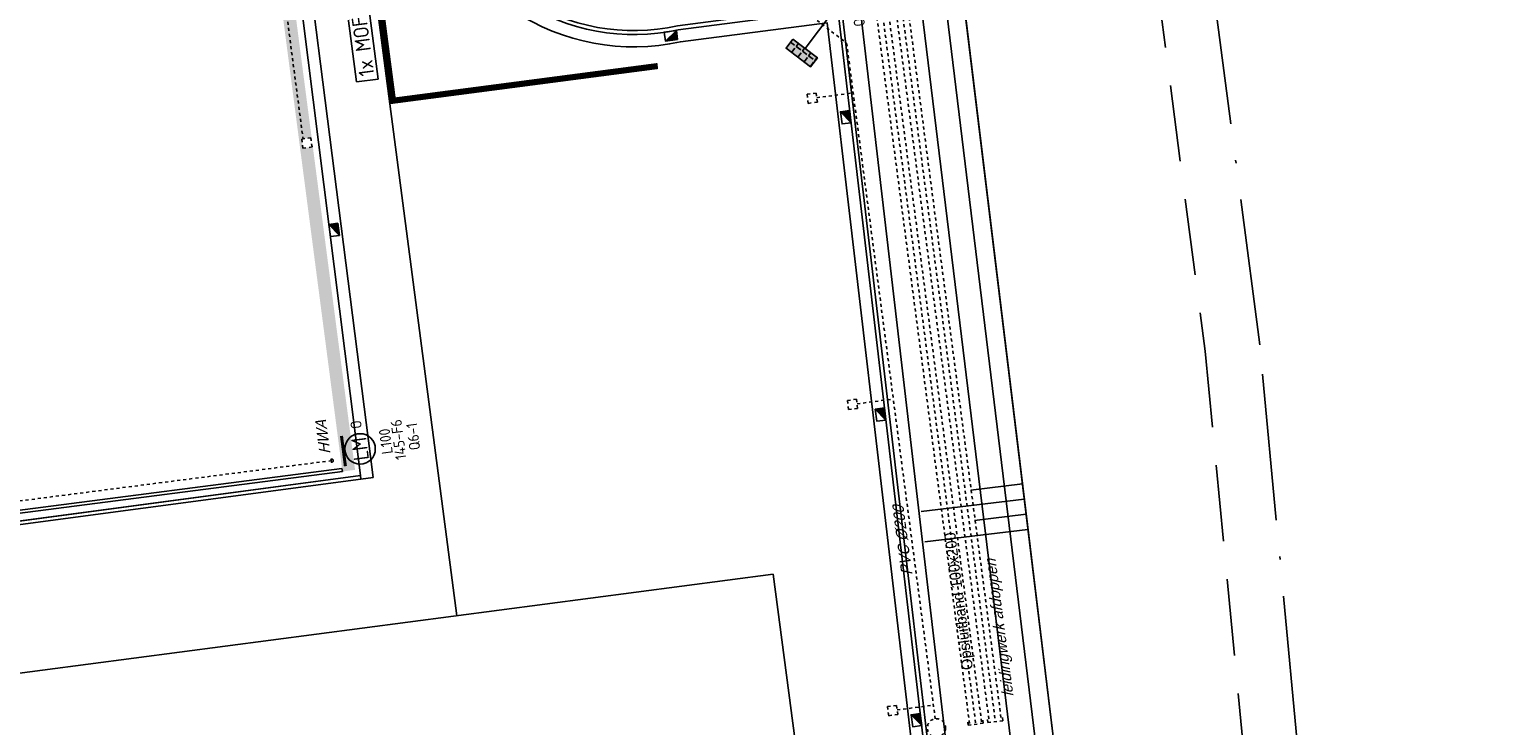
# Model space of a CAD drawing. Header units: metres. Extents: x 118052 to 118564, y 454784 to 455719.
# Tile 66 of 160: x 118256 to 118304, y 455224 to 455247. Entities that reach past the tile are written whole.
import ezdxf
from ezdxf.enums import TextEntityAlignment as Align

# ---------------------------------------------------------------- set-up
doc = ezdxf.new("R2010")
doc.units = ezdxf.units.M
doc.header["$LTSCALE"] = 0.5
for name, pattern in [('ACAD_ISO10W100', [18, 12, -3, 0, -3]), ('DASHED', [19.049999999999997, 12.7, -6.35]), ('DASHED2', [0.375, 0.25, -0.125]), ('Tauw_HIDDEN2', [5.6, 4, -1.6]), ('Tauw_L_Center2', [6.4990000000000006, 4, -0.833, 0.833, -0.833])]:
    doc.linetypes.add(name, pattern=pattern)
for name, color, linetype in [('_gebouwen', 7, 'Continuous'), ('_lijngoot', 7, 'Continuous'), ('_molgoot', 7, 'Continuous'), ('_straatkolk', 7, 'Continuous'), ('_tb13', 7, 'Continuous'), ('BHV plan', 7, 'Continuous'), ('BL00_WERKGRENS', 5, 'DASHED2'), ('EL6312--', 6, 'Continuous'), ('EL_N_A_EB00----REVISIE~-_-----', 1, 'Continuous'), ('Grens', 1, 'ACAD_ISO10W100'), ('KABELLOOP', 6, 'Continuous'), ('Koningsstal VIEUWPORT', 254, 'Continuous'), ('MOF', 6, 'Continuous'), ('OL24_TALUD', 252, 'Continuous'), ('ZU_B_-_AL999---LR_pvc125_sdr00__18_^200~-_-----', 1, 'Continuous'), ('ZU_B_-_EL995---LR_pvc125_vbr11~H_-----', 1, 'Tauw_L_Center2'), ('ZU_B_-_EL999---LL_pvc400_zbr00~H_-----', 1, 'Tauw_L_Center2'), ('ZU_B_-_EL999---LL_pvc400_zbr00~W_-----', 8, 'Tauw_HIDDEN2'), ('ZU_B_-_EL999---LR_pvc125_sdr00~H_-----', 1, 'Tauw_L_Center2'), ('ZU_N_-_AL999---LR_pvc200_sdr34__18_^200~-_-----', 7, 'Continuous'), ('ZU_N_-_AV00----_Opsluitband_100x200__18_^200~-_-----', 253, 'Continuous'), ('ZU_N_-_EL999---LK_pvc125_sdr34~H_-----', 2, 'Tauw_L_Center2'), ('ZU_N_-_EL999---LL_pvc400_zbr00~H_-----', 2, 'Tauw_L_Center2'), ('ZU_N_-_EL999---LR_pvc200_sdr34~H_-----', 2, 'Tauw_L_Center2'), ('ZU_N_-_EL999---LU_pvc125_sdr34~H_-----', 2, 'Tauw_L_Center2'), ('ZU_N_-_EL999---SYM_HWAINSPECTIEPUT~-_002--', 2, 'Tauw_L_Center2'), ('ZU_N_-_EL999---SYM_STRAATKOLK~-_----c', 7, 'Tauw_L_Center2'), ('ZU_N_-_TB00----tekst__18_^200~-_-----', 7, 'Continuous'), ('ZU_N_A_HV02----molgoot ov betonstraatsteen~v_-----', 253, 'Continuous'), ('ZU_N_D_EVRH----ECODRAIN~-_-----', 253, 'Continuous'), ('ZU_N_L_AV00----_Opsluitband_100x200__18_^200~-_-----', 253, 'Continuous')]:
    doc.layers.add(name, color=color, linetype=linetype)
doc.layers.add('_hekwerk', color=7, linetype='Continuous', lineweight=50)
doc.styles.add('BURO-018', font='Isocp.shx', dxfattribs={"height": 360})
doc.styles.add('BURO-025', font='Isocp.shx', dxfattribs={"height": 500})
doc.styles.add('TAUW-ISOCP', font='tcb_isocp.shx')

# ---------------------------------------------------------------- blocks, each defined once
blk = doc.blocks.new('*U9')
at = {"layer": '_straatkolk'}
blk.add_hatch(color=256, dxfattribs=at).paths.add_polyline_path([(0.1997073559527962, -0.1502915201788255), (0.1997073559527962, 0.1497084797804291), (-0.2002926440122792, -0.1502915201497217)])
blk.add_lwpolyline([(0.1997073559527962, -0.1502915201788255), (0.1997073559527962, 0.1497084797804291), (-0.2002926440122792, 0.1497084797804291), (-0.2002926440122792, -0.1502915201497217)], close=True, dxfattribs=at)
blk.add_lwpolyline([(-0.2002926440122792, -0.1502915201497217), (0.1997073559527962, 0.1497084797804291)], dxfattribs=at)
blk = doc.blocks.new('talud2')
at = {"layer": 'OL24_TALUD'}
for points in [[(-0.0002099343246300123, -0.0002107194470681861), (-0.0002099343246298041, 3.399789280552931)], [(0.4997900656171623, -0.0002107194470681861), (0.4997900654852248, 1.699789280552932)]]:
    blk.add_lwpolyline(points, dxfattribs=at)
blk = doc.blocks.new('E00525')
at = {"linetype": 'ByBlock'}
h = blk.add_hatch(dxfattribs=at)
h.set_pattern_fill('ANGLE', color=0, scale=0.18438609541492, style=0)
h.set_pattern_definition([(360, (-37.67331033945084, -34.01927211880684), (5.551115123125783e-17, 1.287936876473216), [0.9366813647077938, -0.3512555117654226]), (90, (-37.67331033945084, -34.01927211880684), (-1.287936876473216, 1.387778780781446e-16), [0.9366813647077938, -0.3512555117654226])])
edge = h.paths.add_edge_path()
edge.add_line((-2.522521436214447, 2.863310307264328), (2.522521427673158, 2.863310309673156))
edge.add_line((2.522521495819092, 2.863310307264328), (2.522521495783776, 1.000000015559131))
edge.add_line((2.522521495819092, 1.000000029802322), (-2.522521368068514, 1.000000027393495))
edge.add_line((-2.522521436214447, 1), (-2.522521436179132, 2.863310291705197))
h = blk.add_hatch(color=0, dxfattribs=at)
edge = h.paths.add_edge_path()
edge.add_line((-2.522521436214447, 2.863310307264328), (2.522521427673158, 2.863310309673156))
edge.add_line((2.522521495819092, 2.863310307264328), (2.522521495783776, 1.000000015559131))
edge.add_line((2.522521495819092, 1.000000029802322), (-2.522521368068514, 1.000000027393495))
edge.add_line((-2.522521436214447, 1), (-2.522521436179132, 2.863310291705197))
at = {"color": 0, "linetype": 'ByBlock'}
for p, q in [((-1.767766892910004, 14.38605433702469), (1.767767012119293, 10.85052046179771)), ((1.767766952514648, 14.38605433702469), (-1.767766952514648, 10.85052043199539)), ((5.960464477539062e-08, 10.0973382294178), (1.192092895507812e-07, 2.863310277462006))]:
    blk.add_line(p, q, dxfattribs=at)
blk.add_lwpolyline([(-2.522521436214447, 2.863310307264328), (2.522521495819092, 2.863310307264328), (2.522521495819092, 1.000000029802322), (-2.522521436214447, 1)], close=True, dxfattribs=at)
blk.add_circle((0, 12.61828738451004), 2.500000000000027, dxfattribs=at)
at = {"color": 0, "linetype": 'ByBlock', "style": 'BURO-018'}
for tag, p in [('E_GKAST', (5.960464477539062e-08, 20.61828738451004)), ('E_GROEP', (5.960464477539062e-08, 17.61828738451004)), ('E_SGROEP', (4.500000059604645, 17.61828738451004)), ('E_ARMCODE', (0, 12.61828738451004)), ('E_SLET', (4.500000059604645, 11.61828738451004))]:
    blk.add_attdef(tag, text='', height=1.8, dxfattribs=at).set_placement(p, align=Align.MIDDLE)
blk = doc.blocks.new('E00172')
at = {"color": 0, "linetype": 'Continuous', "const_width": 0.5}
blk.add_lwpolyline([(-2.499999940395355, 0.75), (2.5, 0.75)], dxfattribs=at)
at = {"color": 0, "linetype": 'Continuous'}
blk.add_circle((0, 3.500000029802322), 2.5, dxfattribs=at)
at = {"color": 0, "linetype": 'Continuous', "style": 'BURO-018'}
for tag, p in [('E_GKAST', (5.960464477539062e-08, 11.5)), ('E_GROEP', (5.960464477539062e-08, 8.500000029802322)), ('E_SGROEP', (4.500000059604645, 8.500000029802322)), ('E_ARMCODE', (0, 3.500000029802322)), ('E_SLET', (4.500000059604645, 2.500000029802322))]:
    blk.add_attdef(tag, text='', height=1.8, dxfattribs=at).set_placement(p, align=Align.MIDDLE)
blk = doc.blocks.new('A$C051E189E')
at = {"layer": 'EL6312--'}
ref = blk.add_blockref('E00172', (34382.33097428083, -73699.44101041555), dxfattribs=dict(at, xscale=200, yscale=200, zscale=200, rotation=179.9226929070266))
ref.add_attrib('E_ARMCODE', 'LM', dxfattribs={"layer": '0', "color": 2, "linetype": 'Continuous', "height": 500, "style": 'BURO-025'}).set_placement((34381.38649016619, -74399.44037911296), align=Align.MIDDLE)
ref.add_attrib('E_SLET', 'O', dxfattribs={"layer": '0', "color": 1, "linetype": 'Continuous', "height": 360, "style": 'BURO-018'}).set_placement((35189.02384477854, -74371.69783079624), align=Align.MIDDLE)
ref.add_attrib('E_GROEP', '145-F6', dxfattribs={"layer": '0', "color": 1, "linetype": 'Continuous', "height": 360, "style": 'BURO-018'}).set_placement((34520.51001954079, -75687.69304037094), align=Align.MIDDLE)
ref.add_attrib('E_GKAST', 'L100', dxfattribs={"layer": '0', "color": 1, "linetype": 'Continuous', "height": 360, "style": 'BURO-018'}).set_placement((34517.19272750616, -75267.17961332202), align=Align.MIDDLE)
ref.add_attrib('E_SGROEP', 'Q6-1', dxfattribs={"layer": '0', "color": 1, "linetype": 'Continuous', "height": 360, "style": 'BURO-018'}).set_placement((34556.13240498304, -76179.25717005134), align=Align.MIDDLE)
ref = blk.add_blockref('E00525', (45097.9494587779, -90182.66075438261), dxfattribs=dict(at, xscale=199.9999999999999, yscale=199.9999999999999, zscale=199.9999999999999, rotation=225.4995844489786))
ref.add_attrib('E_SGROEP', 'Q6-2', dxfattribs={"layer": '0', "color": 1, "linetype": 'ByBlock', "height": 360, "style": 'BURO-018'}).set_placement((48351.51584380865, -92511.98619002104), align=Align.MIDDLE)
ref.add_attrib('E_GKAST', 'L100', dxfattribs={"layer": '0', "color": 1, "linetype": 'ByBlock', "height": 360, "style": 'BURO-018'}).set_placement((48269.63669312, -91628.41153526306), align=Align.MIDDLE)
ref.add_attrib('E_GROEP', '145-F6', dxfattribs={"layer": '0', "color": 1, "linetype": 'ByBlock', "height": 360, "style": 'BURO-018'}).set_placement((48278.28022277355, -92054.51844796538), align=Align.MIDDLE)
ref.add_attrib('E_SLET', 'O', dxfattribs={"layer": '0', "color": 1, "linetype": 'ByBlock', "height": 360, "style": 'BURO-018'}).set_placement((46124.46438348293, -92453.26666495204), align=Align.MIDDLE)
blk = doc.blocks.new('A$C6DFC50BF')
at = {"layer": 'KABELLOOP', "linetype": 'DASHED', "const_width": 200}
blk.add_lwpolyline([(63373.46252650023, -71239.90334999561), (63373.46252655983, -76955.97955158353), (45564.02995032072, -76955.97955158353), (45564.02995043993, -85715.52915686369)], dxfattribs=at)
at = {"layer": 'MOF'}
blk.add_lwpolyline([(46330.56163048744, -75849.21808642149), (48690.84284448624, -75849.21808645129), (48690.84284448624, -76562.9091655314), (46330.56163048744, -76562.9091655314)], close=True, dxfattribs=at)
at = {"layer": 'MOF', "color": 2, "style": 'BURO-025'}
blk.add_text('1x MOF', height=500, rotation=359.9837082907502, dxfattribs=at).set_placement((46476.04268610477, -76458.87362989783))
blk = doc.blocks.new('Leidingen')
at = {"layer": 'ZU_N_A_HV02----molgoot ov betonstraatsteen~v_-----'}
h = blk.add_hatch(dxfattribs=at)
h.set_pattern_fill('BRICK', color=256, scale=33.07086, angle=-97.41631319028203)
h.set_pattern_definition([(359.9999999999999, (-240156.4942222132, 6213.1519820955), (8.526512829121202e-14, 209.9999609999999), []), (90, (-240156.4942222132, 6213.1519820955), (-419.9999219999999, 1.989519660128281e-13), [209.999961, -209.999961]), (90, (-239946.4942611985, 6213.151982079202), (-419.9999219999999, 1.989519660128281e-13), [-209.999961, 209.999961])])
h.paths.add_polyline_path([(-196401.0783091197, -13991.20134521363), (-196101.0783315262, -13991.31729086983), (-196101.2012752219, -14309.4239516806), (-192035.3375017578, -14310.9953506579), (-192035.3375017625, -13890.99531933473), (-228507.8517233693, -13876.89920771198), (-228508.1400446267, -14296.89912755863), (-217823.111679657, -14301.02874013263), (-217822.9854986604, -13974.54571355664), (-217522.9855209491, -13974.66165928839), (-217523.1117019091, -14301.14468592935), (-196401.2012530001, -14309.30800600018)])
at = {"layer": 'ZU_B_-_EL995---LR_pvc125_vbr11~H_-----'}
blk.add_lwpolyline([(-207549.2113999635, -12384.85215291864), (-207549.2113999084, -13725.8375564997, -0.1972934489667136), (-207567.8197078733, -13771.16086838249), (-207790.6480033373, -13996.78355788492, -0.2005322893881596), (-207836.53969538, -14015.96024602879), (-217523.001482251, -14015.96024598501)], format="xyb", dxfattribs=at)
at = {"layer": 'ZU_B_-_EL999---LL_pvc400_zbr00~H_-----'}
blk.add_lwpolyline([(-239377.8616078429, -33400.97164238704), (-192073.9847091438, -33396.48009726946), (-189200.6647220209, -33396.20727297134)], dxfattribs=at)
blk.add_lwpolyline([(-185482.971952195, -34045.83821371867), (-239377.86160797, -34050.79790992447, -0.1989116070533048)], format="xyb", dxfattribs=at)
at = {"layer": 'ZU_B_-_EL999---LL_pvc400_zbr00~W_-----'}
for points in [[(-239377.861607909, -33200.97164153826), (-192074.0036992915, -33196.48009818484)], [(-239377.8616080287, -33600.97164332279), (-192073.9657189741, -33596.48009635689)]]:
    blk.add_lwpolyline(points, dxfattribs=at)
for points in [[(-185482.9719522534, -33845.83821281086), (-239377.8616079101, -33850.79790903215, -0.1989116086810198)], [(-185482.9719522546, -34245.83821455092), (-239377.8616079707, -34250.79791082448, -0.1989116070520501)]]:
    blk.add_lwpolyline(points, format="xyb", dxfattribs=at)
at = {"layer": 'ZU_B_-_EL999---LR_pvc125_sdr00~H_-----'}
blk.add_circle((-228107.7718548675, -13577.14382202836), 49.99999999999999, dxfattribs=at)
at = {"layer": 'ZU_N_-_EL999---LK_pvc125_sdr34~H_-----'}
for points in [[(-238627.8616062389, -30904.96366873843), (-238627.861606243, -32105.53791420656)], [(-228500.5512030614, -30904.96366875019), (-228500.5512033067, -32105.53791623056)], [(-218373.2408000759, -30901.40324118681), (-218373.2408001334, -32105.53791816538)]]:
    blk.add_lwpolyline(points, dxfattribs=at)
at = {"layer": 'ZU_N_-_EL999---LL_pvc400_zbr00~H_-----', "ltscale": 0.005}
for p, q in [((-239327.9076219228, -33150.95784196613), (-239427.9076203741, -33150.97624707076)), ((-239427.9076203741, -33150.97624707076), (-239427.8155950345, -33650.97624032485)), ((-239427.8155950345, -33650.97624032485), (-239327.8155968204, -33650.95783530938)), ((-239327.9076221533, -33800.78410949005), (-239427.9076205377, -33800.80251454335)), ((-239427.9076205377, -33800.80251454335), (-239427.8155951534, -34300.80250774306)), ((-239427.8155951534, -34300.80250774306), (-239327.8155968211, -34300.78410274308))]:
    blk.add_line(p, q, dxfattribs=at)
at = {"layer": 'ZU_N_-_EL999---LR_pvc200_sdr34~H_-----'}
blk.add_lwpolyline([(-214726.2732142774, -25512.37692780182), (-214726.2732154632, -30105.53791830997), (-216726.2732157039, -32105.53791889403), (-239077.8616108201, -32105.53791412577)], dxfattribs=at)
at = {"layer": 'ZU_N_-_EL999---LU_pvc125_sdr34~H_-----'}
blk.add_lwpolyline([(-228107.7718548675, -13577.14382202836), (-228080.5361562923, 1205.215928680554)], dxfattribs=at)
at = {"layer": 'ZU_N_-_EL999---SYM_HWAINSPECTIEPUT~-_002--', "lineweight": -3}
blk.add_circle((-239377.8616077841, -32105.58017797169), 299.9999999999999, dxfattribs=at)
at = {"layer": 'ZU_N_-_EL999---SYM_STRAATKOLK~-_----c', "lineweight": -3}
for points in [[(-217822.9854986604, -13974.54571355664), (-217522.9855209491, -13974.66165928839), (-217523.101466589, -14274.66163692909), (-217823.1014443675, -14274.54569130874)], [(-238777.8616062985, -30904.96366874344), (-238477.8616061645, -30904.96366873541), (-238477.8616061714, -30604.96366870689), (-238777.8616063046, -30604.96366859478)], [(-228650.5512031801, -30904.9636687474), (-228350.5512031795, -30904.96366878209), (-228350.5512030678, -30604.96366870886), (-228650.5512033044, -30604.96366858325)], [(-218523.2408001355, -30901.4032411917), (-218223.2408001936, -30901.40324115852), (-218223.2408000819, -30601.40324108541), (-218523.2408002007, -30601.40324103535)]]:
    blk.add_lwpolyline(points, close=True, dxfattribs=at)
at = {"layer": 'ZU_N_D_EVRH----ECODRAIN~-_-----'}
for p, q in [((-228481.713140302, 756.7067740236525), (-228507.9777206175, -13876.89915894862)), ((-228407.9777280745, -13876.93780756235), (-228381.7131477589, 756.668125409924)), ((-228507.9777206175, -13876.89915894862), (-228407.9777280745, -13876.93780756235))]:
    blk.add_line(p, q, dxfattribs=at)
at = {"layer": 'ZU_N_L_AV00----_Opsluitband_100x200__18_^200~-_-----', "flags": 128}
blk.add_lwpolyline([(-241764.3811080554, -33366.93289560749, 0, 95.99999999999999, 0), (-241430.5210180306, -33366.93289557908, 0, 0, 0), (-237989.8198230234, -33366.93289555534, 0, 0, 0)], format="xyseb", dxfattribs=at)
at = {"layer": 'EL_N_A_EB00----REVISIE~-_-----'}
for name in ['A$C6DFC50BF', 'A$C051E189E']:
    blk.add_blockref(name, (-262229.9305388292, 59850.06411849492), dxfattribs=at)
at = {"layer": 'ZU_B_-_AL999---LR_pvc125_sdr00__18_^200~-_-----', "style": 'TAUW-ISOCP', "oblique": 20.00023775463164}
blk.add_text('HWA', height=359.9999999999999, rotation=0.005440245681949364, dxfattribs=at).set_placement((-227877.0459055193, -13565.85329143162))
at = {"layer": 'ZU_N_-_AL999---LR_pvc200_sdr34__18_^200~-_-----', "style": 'TAUW-ISOCP', "oblique": 20.00023775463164}
blk.add_text('PVC %%129200', height=359.9999999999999, dxfattribs=at).set_placement((-234299.3187552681, -31979.88823698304))
at = {"layer": 'ZU_N_-_AV00----_Opsluitband_100x200__18_^200~-_-----', "style": 'TAUW-ISOCP'}
blk.add_text('Opsluitband 100x200', height=359.9999999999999, dxfattribs=at).set_placement((-237629.8198230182, -33546.93289555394))
at = {"layer": 'ZU_N_-_TB00----tekst__18_^200~-_-----', "style": 'TAUW-ISOCP', "oblique": 20.00023775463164}
blk.add_text('leidingwerk afdoppen', height=359.9999999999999, dxfattribs=at).set_placement((-238678.9411836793, -34750.8747577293))

msp = doc.modelspace()

# ---------------------------------------------------------------- linework, layer by layer
at = {"layer": '_gebouwen'}
msp.add_lwpolyline([(118287.7530879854, 455223.5958372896), (118283.1218223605, 455261.6615517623), (118274.4610054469, 455310.5292926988), (118272.7343820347, 455321.2090346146), (118273.6370519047, 455320.6382391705), (118275.249785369, 455310.662944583), (118283.9133406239, 455261.7797528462), (118288.5492035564, 455223.6762517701)], dxfattribs=at)
msp.add_lwpolyline([(118256.8188697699, 455251.9512760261), (118263.902, 455252.736), (118266.473, 455232.299), (118251.916, 455230.356), (118249.17, 455250.748), (118249.53, 455250.878), (118249.017, 455254.771), (118246.679, 455273.5), (118258.365, 455275.049), (118258.589, 455273.376), (118258.396, 455273.345), (118259.072, 455268.052), (118254.729, 455267.48), (118256.4639217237, 455254.5915391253)], close=True, dxfattribs=at)
at = {"layer": '_hekwerk', "lineweight": -2}
msp.add_lwpolyline([(118288.8920056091, 455213.9469875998), (118290.185142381, 455214.1261833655), (118289.997, 455216.7370000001), (118288.305, 455230.7006666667), (118284.5041338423, 455261.8844589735), (118275.8405785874, 455310.7676507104), (118274.2278451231, 455320.7429452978)], dxfattribs=at)
at = {"layer": '_lijngoot'}
msp.add_lwpolyline([(118266.4733010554, 455232.2990401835), (118266.488876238, 455232.1800548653), (118252.2277613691, 455230.2765482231), (118252.2118851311, 455230.3954933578), (118266.473, 455232.299)], dxfattribs=at)
at = {"layer": '_molgoot'}
msp.add_lwpolyline([(118290.2578916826, 455213.6011999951), (118286.9866646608, 455213.1478913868, -0.4480398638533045), (118285.5844273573, 455214.3319940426), (118283.5530501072, 455231.6650007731), (118281.7426306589, 455247.1126545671), (118276.9416799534, 455246.4905553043, -0.4203679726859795), (118268.3866900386, 455252.1101477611), (118267.1442088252, 455262.3643722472), (118266.3231682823, 455268.4902365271), (118262.308434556, 455267.9917469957), (118263.2983468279, 455260.4293941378), (118266.8844138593, 455232.2345963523), (118266.4812943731, 455232.1818279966)], format="xyb", dxfattribs=at)
at = {"layer": '_tb13'}
for points in [[(118285.0925030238, 455223.0826557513), (118284.0794473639, 455231.7266929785), (118282.2065787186, 455247.7072031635), (118276.8505693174, 455247.0131803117, -0.4205144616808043), (118268.9104644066, 455252.1935204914), (118267.6699571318, 455262.4314540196), (118266.7787453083, 455269.0808731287), (118261.713670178, 455268.4519679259), (118262.7727352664, 455260.361327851), (118263.7724641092, 455252.7239821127)], [(118289.4243683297, 455213.8895172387), (118286.931, 455213.544, -0.4541330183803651), (118285.984, 455214.359), (118283.9503310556, 455231.7115609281), (118282.0927801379, 455247.561370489), (118276.873, 455246.885, -0.4204769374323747), (118268.782, 455252.173), (118267.541, 455262.415), (118266.667, 455268.936), (118261.8595557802, 455268.3390835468), (118262.9016356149, 455260.3782009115), (118263.902, 455252.736)]]:
    msp.add_lwpolyline(points, format="xyb", dxfattribs=at)
at = {"layer": 'BHV plan', "color": 2, "linetype": 'Continuous'}
for p, q in [((118264.6252075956, 455265.8812319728), (118269.6303073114, 455227.7086486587)), ((118279.9811070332, 455229.0658212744), (118249.1897526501, 455225.0285310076)), ((118279.9811070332, 455229.0658212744), (118282.4898394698, 455209.9323767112))]:
    msp.add_line(p, q, dxfattribs=at)
at = {"layer": 'BL00_WERKGRENS', "color": 0, "ltscale": 20}
msp.add_lwpolyline([(118272.0544538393, 455327.1407699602), (118272.6472334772, 455322.6197950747), (118280.3609534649, 455323.6293717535), (118281.6765638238, 455316.1541046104), (118282.1619001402, 455315.4713427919, 0.3265716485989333), (118281.4025272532, 455313.4766395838), (118286.0808935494, 455288.2108898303), (118288.8101482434, 455272.1396160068), (118291.5142772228, 455256.2162954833), (118294.1167979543, 455236.3675521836), (118295.374342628, 455223.3554798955)], format="xyb", dxfattribs=at)
at = {"layer": 'Grens', "color": 0, "ltscale": 0.8}
msp.add_lwpolyline([(118151.6103829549, 455337.106153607), (118154.8516452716, 455285.507846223), (118175.8426177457, 455149.9118583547), (118200.2424938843, 455148.0224577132), (118218.3161477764, 455148.6880365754), (118255.0595494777, 455153.494896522), (118260.0584249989, 455154.2094949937), (118295.0160195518, 455158.7827313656), (118303.7197331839, 455159.820159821), (118300.7695033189, 455193.850570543), (118299.4522551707, 455203.6356058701), (118297.464575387, 455203.3749728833), (118296.6855247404, 455209.1407174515), (118296.0505980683, 455214.4039213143), (118295.1828601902, 455223.3317774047), (118297.1292498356, 455223.5727095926), (118295.9054681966, 455236.5713895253), (118293.3201318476, 455256.3335737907), (118287.8532447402, 455288.5254538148), (118283.1974377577, 455313.6693708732), (118281.4874115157, 455316.0750029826), (118280.1972293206, 455323.4057878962), (118280.1972293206, 455323.4057878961), (118279.496971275, 455328.3973954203)], dxfattribs=at)
at = {"layer": 'OL24_TALUD'}
for points in [[(118289.1427052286, 455223.7586963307), (118289.1427052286, 455223.7586963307), (118285.4047744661, 455254.4818326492), (118280.5685959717, 455253.8477242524)], [(118285.6883098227, 455223.1524825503), (118284.6753687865, 455231.796533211), (118282.8020214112, 455247.7811282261), (118282.5364793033, 455249.8063482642), (118278.5576155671, 455249.2846489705)]]:
    msp.add_lwpolyline(points, dxfattribs=at)

# ---------------------------------------------------------------- block references
at = {"layer": '_molgoot'}
for p, rotation in [((118276.6358959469, 455246.6851167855), 7.457617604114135), ((118282.3562504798, 455244.0221971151), 97.45761760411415), ((118265.6128209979, 455240.3359960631), 97.45761760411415), ((118283.4967085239, 455234.2910814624), 97.45761760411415), ((118284.6682362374, 455224.2948595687), 97.45761760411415)]:
    msp.add_blockref('*U9', p, dxfattribs=dict(at, rotation=rotation))
at = {"layer": 'Koningsstal VIEUWPORT', "color": 6, "xscale": 0.0009975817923, "yscale": 0.0009975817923, "zscale": 0.0009975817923, "rotation": 97.46987594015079}
msp.add_blockref('Leidingen', (118222.5204054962, 455456.6506997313), dxfattribs=at)
at = {"layer": 'OL24_TALUD', "color": 252, "rotation": 96.93679876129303}
for p in [(118288.1973722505, 455231.5286620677), (118288.3181466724, 455230.5359820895)]:
    msp.add_blockref('talud2', p, dxfattribs=at)

doc.saveas('drawing.dxf')
